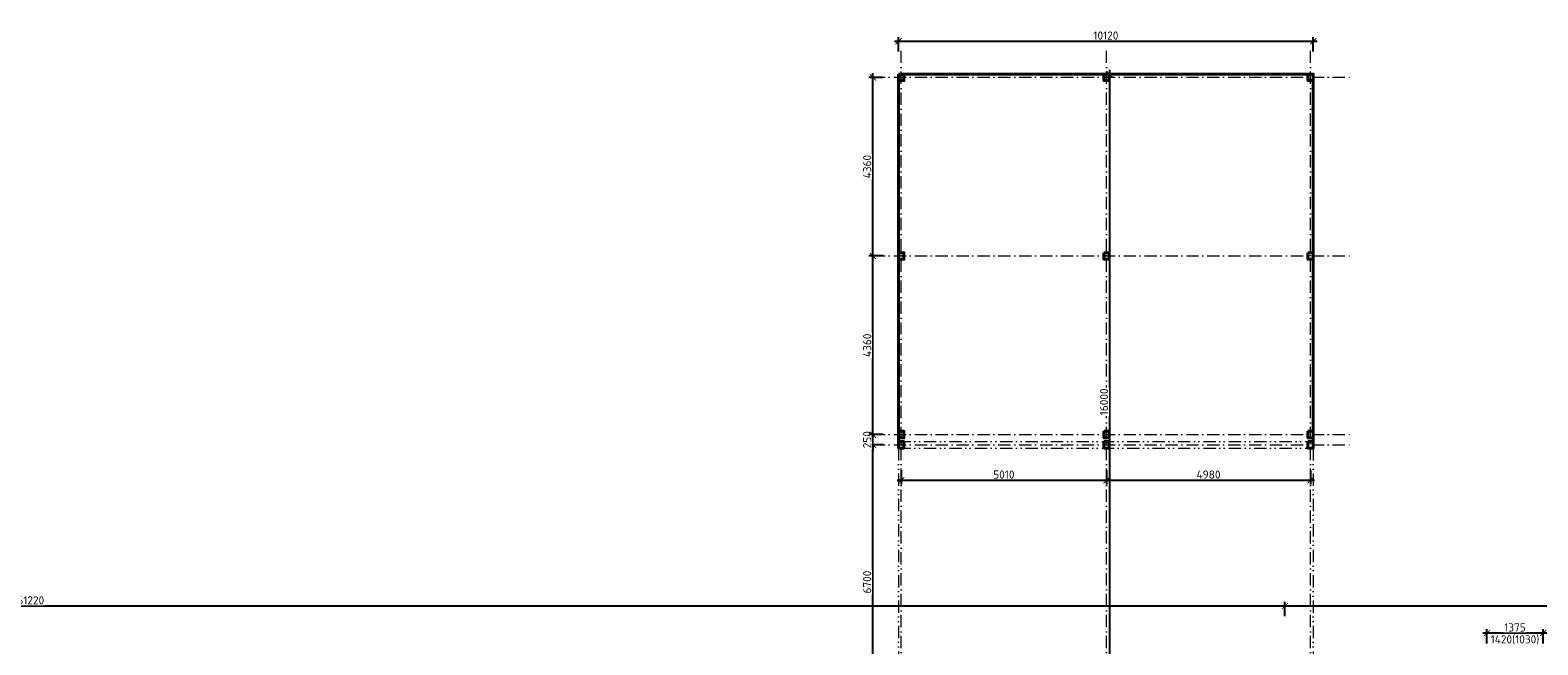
# Model space of a CAD drawing. Header units: metres. Extents: x -115250 to 1551995, y -140807 to 374743.
# Tile 70 of 205: x 63572 to 100370, y 81988 to 96991. Entities that reach past the tile are written whole.
import ezdxf

# ---------------------------------------------------------------- set-up
doc = ezdxf.new("R2010")
doc.units = ezdxf.units.M
doc.header["$LTSCALE"] = 100
doc.header["$PDMODE"] = 3
doc.header["$PDSIZE"] = 150
doc.linetypes.add('0102aČERCHOVANÁ', pattern=[5.1, 3, -1, 0.1, -1])
doc.linetypes.add('0103aDVOJČERCHOVANÁ', pattern=[6.2, 3, -1, 0.1, -1, 0.1, -1])
doc.layers.get('Defpoints').update_dxf_attribs({"lineweight": 9})
for name, color, linetype, lineweight in [('010-kota', 3, 'Continuous', 9), ('910-osa', 8, '0102aČERCHOVANÁ', 9), ('910-tenka nad', 4, '0103aDVOJČERCHOVANÁ', 15), ('910-tlusta', 6, 'Continuous', 40)]:
    doc.layers.add(name, color=color, linetype=linetype, lineweight=lineweight)
doc.styles.add('ISOCPEUR', font='isocpeur.ttf')
doc.dimstyles.new('TSUNAMI_100', dxfattribs={"dimscale": 100, "dimtxt": 2, "dimasz": 1.5, "dimexe": 1, "dimexo": 2, "dimgap": 0.4, "dimtad": 1, "dimdec": 0, "dimrnd": 5, "dimzin": 0, "dimtxsty": 'ISOCPEUR', "dimblk1": 'ARCHTICK', "dimblk2": 'ARCHTICK', "dimsah": 1, "dimcen": 0.09, "dimdle": 1, "dimclrd": 256, "dimclre": 256, "dimclrt": 256, "dimadec": 0, "dimazin": 0, "dimtfac": 1, "dimtdec": 0, "dimtix": 1, "dimtmove": 1, "dimatfit": 3, "dimfxlon": 1, "dimtfill": 1, "dimtolj": 1, "dimtzin": 0, "dimarcsym": 0})

# ---------------------------------------------------------------- blocks, each defined once
blk = doc.blocks.new('_ARCHTICK')
at = {"color": 0, "linetype": 'ByBlock', "const_width": 0.15}
blk.add_lwpolyline([(-0.5, -0.5), (0.5, 0.5)], dxfattribs=at)
blk = doc.blocks.new('*D521')
at = {"layer": '010-kota', "lineweight": -2, "transparency": 16777216}
for p, q in [((84391, 86869), (84041, 86869)), ((84141, 80069), (84141, 86969)), ((84391, 80169), (84041, 80169))]:
    blk.add_line(p, q, dxfattribs=at)
at = {"layer": 'Defpoints', "color": 0, "transparency": 16777216}
for p in [(84141, 86869), (84832, 86869), (84832, 80169)]:
    blk.add_point(p, dxfattribs=at)
at = {"layer": '010-kota', "lineweight": -2, "transparency": 16777216, "xscale": 150, "yscale": 150, "zscale": 150}
for p, rotation in [((84141, 86869), 90), ((84141, 80169), 270)]:
    blk.add_blockref('_ARCHTICK', p, dxfattribs=dict(at, rotation=rotation))
at = {"layer": '010-kota', "transparency": 16777216, "insert": (84001, 83519), "char_height": 200, "attachment_point": 5, "rotation": 90, "style": 'ISOCPEUR', "bg_fill": 3, "box_fill_scale": 1.1, "bg_fill_color": 256, "bg_fill_true_color": 13158600, "bg_fill_transparency": 0}
blk.add_mtext('\\A1;6700', dxfattribs=at)
blk = doc.blocks.new('*D522')
at = {"layer": '010-kota', "lineweight": -2, "transparency": 16777216}
for p, q in [((84141, 87119), (84141, 87269)), ((84391, 87119), (84041, 87119)), ((84391, 86869), (84041, 86869)), ((84141, 86869), (84141, 87119)), ((84141, 86869), (84141, 86719))]:
    blk.add_line(p, q, dxfattribs=at)
at = {"layer": 'Defpoints', "color": 0, "transparency": 16777216}
for p in [(84831, 86869), (84832, 87119)]:
    blk.add_point(p, dxfattribs=at)
at = {"layer": '010-kota', "lineweight": -2, "transparency": 16777216, "xscale": 150, "yscale": 150, "zscale": 150}
for p, rotation in [((84141, 87119), 270), ((84141, 86869), 90)]:
    blk.add_blockref('_ARCHTICK', p, dxfattribs=dict(at, rotation=rotation))
at = {"layer": '010-kota', "transparency": 16777216, "insert": (84001, 86994), "char_height": 200, "attachment_point": 5, "rotation": 90, "style": 'ISOCPEUR', "bg_fill": 3, "box_fill_scale": 1.1, "bg_fill_color": 256, "bg_fill_true_color": 13158600, "bg_fill_transparency": 0}
blk.add_mtext('\\A1;250', dxfattribs=at)
at = {"layer": 'Defpoints', "color": 0, "transparency": 16777216}
blk.add_point((84141, 87119), dxfattribs=at)
blk = doc.blocks.new('*D523')
at = {"layer": '010-kota', "lineweight": -2, "transparency": 16777216}
for p, q in [((84391, 91479), (84041, 91479)), ((84141, 87019), (84141, 91579)), ((84391, 87119), (84041, 87119))]:
    blk.add_line(p, q, dxfattribs=at)
at = {"layer": 'Defpoints', "color": 0, "transparency": 16777216}
for p in [(84141, 91479), (84832, 91479), (84832, 87119)]:
    blk.add_point(p, dxfattribs=at)
at = {"layer": '010-kota', "lineweight": -2, "transparency": 16777216, "xscale": 150, "yscale": 150, "zscale": 150}
for p, rotation in [((84141, 91479), 90), ((84141, 87119), 270)]:
    blk.add_blockref('_ARCHTICK', p, dxfattribs=dict(at, rotation=rotation))
at = {"layer": '010-kota', "transparency": 16777216, "insert": (84001, 89299), "char_height": 200, "attachment_point": 5, "rotation": 90, "style": 'ISOCPEUR', "bg_fill": 3, "box_fill_scale": 1.1, "bg_fill_color": 256, "bg_fill_true_color": 13158600, "bg_fill_transparency": 0}
blk.add_mtext('\\A1;4360', dxfattribs=at)
blk = doc.blocks.new('*D524')
at = {"layer": '010-kota', "lineweight": -2, "transparency": 16777216}
for p, q in [((84391, 95839), (84041, 95839)), ((84141, 91379), (84141, 95939)), ((84391, 91479), (84041, 91479))]:
    blk.add_line(p, q, dxfattribs=at)
at = {"layer": 'Defpoints', "color": 0, "transparency": 16777216}
for p in [(84141, 95839), (84831, 95839), (84831, 91479)]:
    blk.add_point(p, dxfattribs=at)
at = {"layer": '010-kota', "lineweight": -2, "transparency": 16777216, "xscale": 150, "yscale": 150, "zscale": 150}
for p, rotation in [((84141, 95839), 90), ((84141, 91479), 270)]:
    blk.add_blockref('_ARCHTICK', p, dxfattribs=dict(at, rotation=rotation))
at = {"layer": '010-kota', "transparency": 16777216, "insert": (84001, 93659), "char_height": 200, "attachment_point": 5, "rotation": 90, "style": 'ISOCPEUR', "bg_fill": 3, "box_fill_scale": 1.1, "bg_fill_color": 256, "bg_fill_true_color": 13158600, "bg_fill_transparency": 0}
blk.add_mtext('\\A1;4360', dxfattribs=at)
blk = doc.blocks.new('*D525')
at = {"layer": '010-kota', "lineweight": -2, "transparency": 16777216}
for p, q in [((84832, 86254), (84832, 85904)), ((89842, 86254), (89842, 85904)), ((84732, 86004), (89942, 86004))]:
    blk.add_line(p, q, dxfattribs=at)
at = {"layer": 'Defpoints', "color": 0, "transparency": 16777216}
for p in [(84832, 87119), (89842, 87119), (89842, 86004)]:
    blk.add_point(p, dxfattribs=at)
at = {"layer": '010-kota', "lineweight": -2, "transparency": 16777216, "xscale": 150, "yscale": 150, "zscale": 150, "rotation": 180}
blk.add_blockref('_ARCHTICK', (84832, 86004), dxfattribs=at)
at = {"layer": '010-kota', "lineweight": -2, "transparency": 16777216, "xscale": 150, "yscale": 150, "zscale": 150}
blk.add_blockref('_ARCHTICK', (89842, 86004), dxfattribs=at)
at = {"layer": '010-kota', "transparency": 16777216, "insert": (87337, 86144), "char_height": 200, "attachment_point": 5, "style": 'ISOCPEUR', "bg_fill": 3, "box_fill_scale": 1.1, "bg_fill_color": 256, "bg_fill_true_color": 13158600, "bg_fill_transparency": 0}
blk.add_mtext('\\A1;5010', dxfattribs=at)
blk = doc.blocks.new('*D526')
at = {"layer": '010-kota', "lineweight": -2, "transparency": 16777216}
for p, q in [((89842, 86254), (89842, 85904)), ((94822, 86254), (94822, 85904)), ((89742, 86004), (94922, 86004))]:
    blk.add_line(p, q, dxfattribs=at)
at = {"layer": 'Defpoints', "color": 0, "transparency": 16777216}
for p in [(89842, 87119), (94822, 87119), (94822, 86004)]:
    blk.add_point(p, dxfattribs=at)
at = {"layer": '010-kota', "lineweight": -2, "transparency": 16777216, "xscale": 150, "yscale": 150, "zscale": 150, "rotation": 180}
blk.add_blockref('_ARCHTICK', (89842, 86004), dxfattribs=at)
at = {"layer": '010-kota', "lineweight": -2, "transparency": 16777216, "xscale": 150, "yscale": 150, "zscale": 150}
blk.add_blockref('_ARCHTICK', (94822, 86004), dxfattribs=at)
at = {"layer": '010-kota', "transparency": 16777216, "insert": (92332, 86144), "char_height": 200, "attachment_point": 5, "style": 'ISOCPEUR', "bg_fill": 3, "box_fill_scale": 1.1, "bg_fill_color": 256, "bg_fill_true_color": 13158600, "bg_fill_transparency": 0}
blk.add_mtext('\\A1;4980', dxfattribs=at)
blk = doc.blocks.new('*D529')
at = {"layer": '010-kota', "lineweight": -2, "transparency": 16777216}
for p, q in [((89670, 95919), (90020, 95919)), ((89920, 79819), (89920, 96019)), ((90170, 79919), (89820, 79919))]:
    blk.add_line(p, q, dxfattribs=at)
at = {"layer": 'Defpoints', "color": 0, "transparency": 16777216}
for p in [(84767, 95919), (89920, 95919), (90957, 79919)]:
    blk.add_point(p, dxfattribs=at)
at = {"layer": '010-kota', "lineweight": -2, "transparency": 16777216, "xscale": 150, "yscale": 150, "zscale": 150}
for p, rotation in [((89920, 95919), 90), ((89920, 79919), 270)]:
    blk.add_blockref('_ARCHTICK', p, dxfattribs=dict(at, rotation=rotation))
at = {"layer": '010-kota', "transparency": 16777216, "insert": (89780, 87919), "char_height": 200, "attachment_point": 5, "rotation": 90, "style": 'ISOCPEUR', "bg_fill": 3, "box_fill_scale": 1.1, "bg_fill_color": 256, "bg_fill_true_color": 13158600, "bg_fill_transparency": 0}
blk.add_mtext('\\A1;16000', dxfattribs=at)
blk = doc.blocks.new('*D530')
at = {"layer": '010-kota', "lineweight": -2, "transparency": 16777216}
for p, q in [((84767, 96469), (84767, 96819)), ((94887, 96469), (94887, 96819)), ((84667, 96719), (94987, 96719))]:
    blk.add_line(p, q, dxfattribs=at)
at = {"layer": 'Defpoints', "color": 0, "transparency": 16777216}
for p in [(94887, 96719), (84767, 95919), (94887, 95919)]:
    blk.add_point(p, dxfattribs=at)
at = {"layer": '010-kota', "lineweight": -2, "transparency": 16777216, "xscale": 150, "yscale": 150, "zscale": 150, "rotation": 180}
blk.add_blockref('_ARCHTICK', (84767, 96719), dxfattribs=at)
at = {"layer": '010-kota', "lineweight": -2, "transparency": 16777216, "xscale": 150, "yscale": 150, "zscale": 150}
blk.add_blockref('_ARCHTICK', (94887, 96719), dxfattribs=at)
at = {"layer": '010-kota', "transparency": 16777216, "insert": (89827, 96859), "char_height": 200, "attachment_point": 5, "style": 'ISOCPEUR', "bg_fill": 3, "box_fill_scale": 1.1, "bg_fill_color": 256, "bg_fill_true_color": 13158600, "bg_fill_transparency": 0}
blk.add_mtext('\\A1;10120', dxfattribs=at)
blk = doc.blocks.new('*D685')
at = {"layer": '010-kota', "lineweight": -2, "transparency": 16777216}
for p, q in [((100598, 82272), (99024, 82272)), ((99124, 82022), (99124, 82372)), ((100498, 82022), (100498, 82372))]:
    blk.add_line(p, q, dxfattribs=at)
at = {"layer": 'Defpoints', "color": 0, "transparency": 16777216}
for p in [(99124, 79919), (100498, 79919)]:
    blk.add_point(p, dxfattribs=at)
at = {"layer": '010-kota', "lineweight": -2, "transparency": 16777216, "xscale": 150, "yscale": 150, "zscale": 150, "rotation": 180}
blk.add_blockref('_ARCHTICK', (99124, 82272), dxfattribs=at)
at = {"layer": '010-kota', "lineweight": -2, "transparency": 16777216, "xscale": 150, "yscale": 150, "zscale": 150}
blk.add_blockref('_ARCHTICK', (100498, 82272), dxfattribs=at)
at = {"layer": '010-kota', "transparency": 16777216, "insert": (99811, 82412), "char_height": 200, "attachment_point": 5, "style": 'ISOCPEUR', "bg_fill": 3, "box_fill_scale": 1.1, "bg_fill_color": 256, "bg_fill_true_color": 13158600, "bg_fill_transparency": 0}
blk.add_mtext('\\A1;1375', dxfattribs=at)
at = {"layer": '010-kota', "transparency": 16777216, "insert": (99811, 82112), "char_height": 200, "attachment_point": 5, "style": 'ISOCPEUR', "bg_fill": 3, "box_fill_scale": 1.1, "bg_fill_color": 256, "bg_fill_true_color": 13158600, "bg_fill_transparency": 0}
blk.add_mtext('\\A1;1420(1030)', dxfattribs=at)
at = {"layer": 'Defpoints', "color": 0, "transparency": 16777216}
blk.add_point((99124, 82272), dxfattribs=at)
blk = doc.blocks.new('*D702')
at = {"layer": '010-kota', "lineweight": -2, "transparency": 16777216}
for p, q in [((109827, 82934), (94097, 82934)), ((94197, 82684), (94197, 83034)), ((109727, 82684), (109727, 83034))]:
    blk.add_line(p, q, dxfattribs=at)
at = {"layer": 'Defpoints', "color": 0, "transparency": 16777216}
for p in [(94197, 82934), (94197, 79919), (109727, 79919)]:
    blk.add_point(p, dxfattribs=at)
at = {"layer": '010-kota', "lineweight": -2, "transparency": 16777216, "xscale": 150, "yscale": 150, "zscale": 150, "rotation": 180}
blk.add_blockref('_ARCHTICK', (94197, 82934), dxfattribs=at)
at = {"layer": '010-kota', "lineweight": -2, "transparency": 16777216, "xscale": 150, "yscale": 150, "zscale": 150}
blk.add_blockref('_ARCHTICK', (109727, 82934), dxfattribs=at)
at = {"layer": '010-kota', "transparency": 16777216, "insert": (101962, 83074), "char_height": 200, "attachment_point": 5, "style": 'ISOCPEUR', "bg_fill": 3, "box_fill_scale": 1.1, "bg_fill_color": 256, "bg_fill_true_color": 13158600, "bg_fill_transparency": 0}
blk.add_mtext('\\A1;15530', dxfattribs=at)
blk = doc.blocks.new('*D703')
at = {"layer": '010-kota', "lineweight": -2, "transparency": 16777216}
for p, q in [((94297, 82934), (32877, 82934)), ((32977, 82684), (32977, 83034)), ((94197, 82684), (94197, 83034))]:
    blk.add_line(p, q, dxfattribs=at)
at = {"layer": 'Defpoints', "color": 0, "transparency": 16777216}
for p in [(32977, 82934), (32977, 79919), (94197, 79919)]:
    blk.add_point(p, dxfattribs=at)
at = {"layer": '010-kota', "lineweight": -2, "transparency": 16777216, "xscale": 150, "yscale": 150, "zscale": 150, "rotation": 180}
blk.add_blockref('_ARCHTICK', (32977, 82934), dxfattribs=at)
at = {"layer": '010-kota', "lineweight": -2, "transparency": 16777216, "xscale": 150, "yscale": 150, "zscale": 150}
blk.add_blockref('_ARCHTICK', (94197, 82934), dxfattribs=at)
at = {"layer": '010-kota', "transparency": 16777216, "insert": (63587, 83074), "char_height": 200, "attachment_point": 5, "style": 'ISOCPEUR', "bg_fill": 3, "box_fill_scale": 1.1, "bg_fill_color": 256, "bg_fill_true_color": 13158600, "bg_fill_transparency": 0}
blk.add_mtext('\\A1;61220', dxfattribs=at)

msp = doc.modelspace()

# ---------------------------------------------------------------- linework, layer by layer
at = {"layer": '910-osa'}
for p, q in [((84832.1, 79869.3), (84832.1, 96501.2)), ((89842.1, 79869.3), (89842.1, 96501.2)), ((94822.1, 79869.3), (94822.1, 96501.2)), ((84141.2, 95839.3), (95845.9, 95839.3)), ((84141.2, 91479.3), (95845.9, 91479.3)), ((84141.2, 87119.3), (95845.9, 87119.3)), ((84141.2, 86869.3), (95845.9, 86869.3))]:
    msp.add_line(p, q, dxfattribs=at)
at = {"layer": '910-tenka nad', "linetype": '0103aDVOJČERCHOVANÁ'}
for p, q in [((84767.1, 86949.3), (94887.1, 86949.3)), ((84767.1, 86789.3), (94887.1, 86789.3)), ((84767.1, 86789.3), (84767.1, 79919.3)), ((94887.1, 86789.3), (94887.1, 79919.3))]:
    msp.add_line(p, q, dxfattribs=at)
at = {"layer": '910-tlusta'}
for p, q in [((84767.1, 95919.3), (94887.1, 95919.3)), ((84767.1, 86949.3), (84767.1, 95919.3)), ((94887.1, 86949.3), (94887.1, 95919.3))]:
    msp.add_line(p, q, dxfattribs=at)
for points in [[(84767.1, 95919.3), (84897.1, 95919.3), (84897.1, 95759.3), (84767.1, 95759.3)], [(89777.1, 95919.3), (89907.1, 95919.3), (89907.1, 95759.3), (89777.1, 95759.3)], [(94757.1, 95919.3), (94887.1, 95919.3), (94887.1, 95759.3), (94757.1, 95759.3)], [(84767.1, 91559.3), (84897.1, 91559.3), (84897.1, 91399.3), (84767.1, 91399.3)], [(89777.1, 91559.3), (89907.1, 91559.3), (89907.1, 91399.3), (89777.1, 91399.3)], [(94757.1, 91559.3), (94887.1, 91559.3), (94887.1, 91399.3), (94757.1, 91399.3)], [(84767.1, 87199.3), (84897.1, 87199.3), (84897.1, 87039.3), (84767.1, 87039.3)], [(84767.1, 86949.3), (84897.1, 86949.3), (84897.1, 86789.3), (84767.1, 86789.3)], [(89777.1, 87199.3), (89907.1, 87199.3), (89907.1, 87039.3), (89777.1, 87039.3)], [(89777.1, 86949.3), (89907.1, 86949.3), (89907.1, 86789.3), (89777.1, 86789.3)], [(94757.1, 87199.3), (94887.1, 87199.3), (94887.1, 87039.3), (94757.1, 87039.3)], [(94757.1, 86949.3), (94887.1, 86949.3), (94887.1, 86789.3), (94757.1, 86789.3)]]:
    msp.add_lwpolyline(points, close=True, dxfattribs=at)

# ---------------------------------------------------------------- dimensions: what is measured, and where the dimension line sits
at = {"layer": '010-kota'}
dim = msp.add_linear_dim(base=(99123.6, 82272.3), p1=(100497.6, 79919.3), p2=(99123.6, 79919.3), text='<>\\X1420(1030)', dimstyle='TSUNAMI_100', dxfattribs=at)
dim.commit()
dim.dimension.update_dxf_attribs({"geometry": '*D685', "text_midpoint": (99810.6, 82272.3)})

# ---------------------------------------------------------------- next in the draw order: dimensions: what is measured, and where the dimension line sits
dim = msp.add_linear_dim(base=(84141.2, 86869.3), p1=(84832.1, 80169.3), p2=(84832.1, 86869.3), angle=90, dimstyle='TSUNAMI_100', dxfattribs=at)
dim.commit()
dim.dimension.update_dxf_attribs({"geometry": '*D521', "text_midpoint": (84001.2, 83519.3)})
dim = msp.add_linear_dim(base=(94196.7, 82934.1), p1=(109726.7, 79919.3), p2=(94196.7, 79919.3), dimstyle='TSUNAMI_100', dxfattribs=at)
dim.commit()
dim.dimension.update_dxf_attribs({"geometry": '*D702', "text_midpoint": (101961.7, 83074.1)})

# ---------------------------------------------------------------- next in the draw order: dimensions: what is measured, and where the dimension line sits
dim = msp.add_linear_dim(base=(84141.2, 87119.3), p1=(84831.5, 86869.3), p2=(84832.1, 87119.3), angle=90, dimstyle='TSUNAMI_100', dxfattribs=at)
dim.commit()
dim.dimension.update_dxf_attribs({"geometry": '*D522', "text_midpoint": (84001.2, 86994.3)})

# ---------------------------------------------------------------- next in the draw order: dimensions: what is measured, and where the dimension line sits
dim = msp.add_linear_dim(base=(84141.2, 91479.3), p1=(84832.1, 87119.3), p2=(84832.1, 91479.3), angle=90, dimstyle='TSUNAMI_100', dxfattribs=at)
dim.commit()
dim.dimension.update_dxf_attribs({"geometry": '*D523', "text_midpoint": (84001.2, 89299.3)})

# ---------------------------------------------------------------- next in the draw order: dimensions: what is measured, and where the dimension line sits
dim = msp.add_linear_dim(base=(84141.2, 95839.3), p1=(84831.5, 91479.3), p2=(84831.5, 95839.3), angle=90, dimstyle='TSUNAMI_100', dxfattribs=at)
dim.commit()
dim.dimension.update_dxf_attribs({"geometry": '*D524', "text_midpoint": (84001.2, 93659.3)})
dim = msp.add_linear_dim(base=(89842.1, 86004.3), p1=(84832.1, 87119.3), p2=(89842.1, 87119.3), dimstyle='TSUNAMI_100', dxfattribs=at)
dim.commit()
dim.dimension.update_dxf_attribs({"geometry": '*D525', "text_midpoint": (87337.1, 86144.3)})

# ---------------------------------------------------------------- next in the draw order: dimensions: what is measured, and where the dimension line sits
dim = msp.add_linear_dim(base=(94822.1, 86004.3), p1=(89842.1, 87118.7), p2=(94822.1, 87119.3), dimstyle='TSUNAMI_100', dxfattribs=at)
dim.commit()
dim.dimension.update_dxf_attribs({"geometry": '*D526', "text_midpoint": (92332.1, 86144.3)})

# ---------------------------------------------------------------- next in the draw order: dimensions: what is measured, and where the dimension line sits
dim = msp.add_linear_dim(base=(89920.2, 95919.3), p1=(90956.7, 79919.3), p2=(84767.1, 95919.3), angle=90, dimstyle='TSUNAMI_100', dxfattribs=at)
dim.commit()
dim.dimension.update_dxf_attribs({"geometry": '*D529', "text_midpoint": (89780.2, 87919.3)})

# ---------------------------------------------------------------- next in the draw order: dimensions: what is measured, and where the dimension line sits
for base, p1, p2, picture, middle in [((94887.1, 96719.4), (84767.1, 95919.3), (94887.1, 95919.3), '*D530', (89827.1, 96859.4)), ((32976.7, 82934.1), (94196.7, 79919.3), (32976.7, 79919.3), '*D703', (63586.7, 83074.1))]:
    dim = msp.add_linear_dim(base=base, p1=p1, p2=p2, dimstyle='TSUNAMI_100', dxfattribs=at)
    dim.commit()
    dim.dimension.update_dxf_attribs({"geometry": picture, "text_midpoint": middle})

doc.saveas('drawing.dxf')
